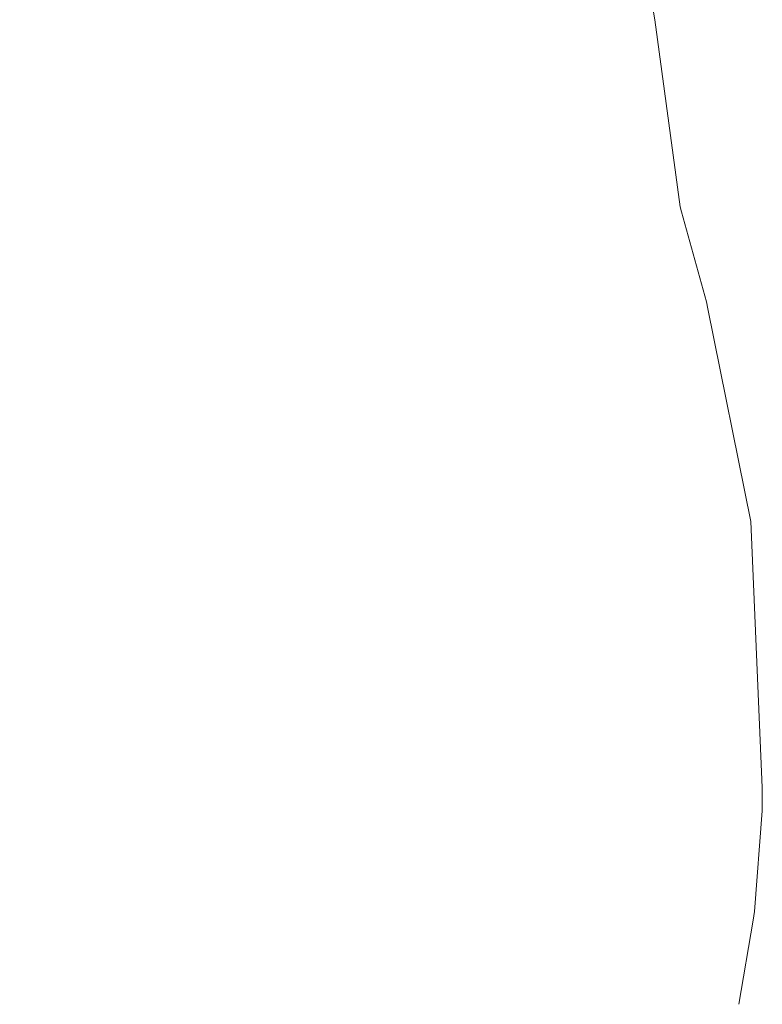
# Model space of a CAD drawing. Header units: metres. Extents: x 146966 to 148695, y 409998 to 410959.
# Tile 8 of 26: x 148039 to 148249, y 410004 to 410283. Entities that reach past the tile are written whole.
import ezdxf
from ezdxf.lldxf.tags import DXFTag

# ---------------------------------------------------------------- set-up
doc = ezdxf.new("R2010")
doc.units = ezdxf.units.M
doc.layers.add('B-OI-RI-DRUK_WSAAENMAAS_0000585008_VECT_18O093376-G', color=210, linetype='RI-PERS', lineweight=18)
doc.styles.get("Standard").update_dxf_attribs({"font": 'iv-font.shx'})
tags = doc.linetypes.add('RI-PERS', pattern='A,7,-2,["P",Standard,S=1.8,R=0,X=-0.5,Y=-0.9],-2,7,-2,[102,NLCS.SHX,S=1,R=180,X=0,Y=0],-2', length=22).pattern_tags.tags
tags[6] = DXFTag(74, 10)

msp = doc.modelspace()

# ---------------------------------------------------------------- linework, layer by layer
at = {"layer": 'B-OI-RI-DRUK_WSAAENMAAS_0000585008_VECT_18O093376-G', "ltscale": 0.5, "flags": 128}
msp.add_lwpolyline([(147599.577, 410467.144), (147630.7, 410449.9), (147632.9, 410448.9), (147725.3, 410429.1), (147732.9, 410427.3), (147801.3, 410410.5), (147875.5, 410403.1), (147882.1, 410402.3), (147914.7, 410398.1), (147915.3, 410398.3), (148000.3, 410404.1), (148003.7, 410404.5), (148050.9, 410415.9), (148057.5, 410417.7), (148091.9, 410429.3), (148121.5, 410431.3), (148123.9, 410431.3), (148180.9, 410368.1), (148181.7, 410366.9), (148202.3, 410334.7), (148202.7, 410333.7), (148214.1, 410304.9), (148217.9, 410285.3), (148218.3, 410282.5), (148225.5, 410229.7), (148225.9, 410228.3), (148232.9, 410202.9), (148233.3, 410200.9), (148245.5, 410140.9), (148248.7, 410065.7), (148248.7, 410059.1), (148246.5, 410030.7), (148246.1, 410028.3), (148242.1, 410004.5)], dxfattribs=at)

doc.saveas('drawing.dxf')
